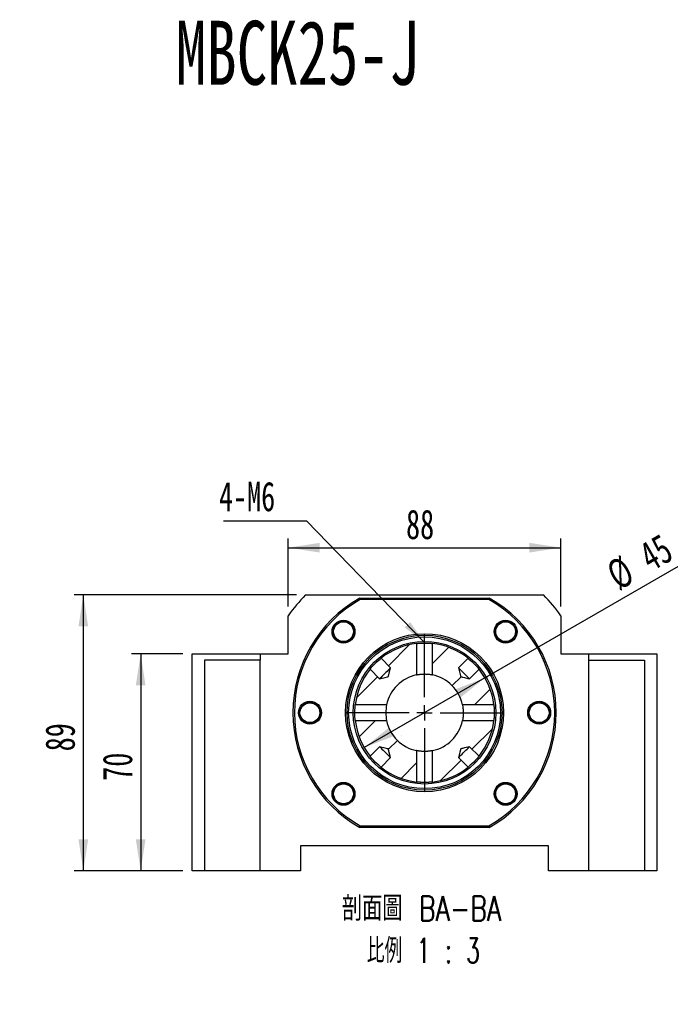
# Model space of a CAD drawing. Header units: millimetres. Extents: x 25 to 292, y -2 to 204.
# Tile 3 of 5: x 108 to 178, y 94 to 200. Entities that reach past the tile are written whole.
import ezdxf

# ---------------------------------------------------------------- set-up
doc = ezdxf.new("R2010")
doc.units = ezdxf.units.MM
doc.layers.add('圖層0', color=7, linetype='Continuous')
doc.styles.add('SLDTEXTSTYLE0', font='TXT', dxfattribs={"width": 0.7})
doc.styles.add('SLDTEXTSTYLE3', font='TXT', dxfattribs={"width": 0.633333})
doc.styles.add('SLDTEXTSTYLE4', font='TXT', dxfattribs={"width": 0.7, "bigfont": 'bigfont'})
doc.styles.add('SLDTEXTSTYLE5', font='TXT', dxfattribs={"width": 0.75, "bigfont": 'bigfont'})
doc.styles.add('SLDTEXTSTYLE6', font='TXT', dxfattribs={"width": 0.65625, "bigfont": 'bigfont'})
doc.dimstyles.new('SLDDIMSTYLE2', dxfattribs={"dimtxt": 0.18, "dimasz": 2.5, "dimexe": 0, "dimexo": 0.0625, "dimgap": 0, "dimtad": 0, "dimtih": 1, "dimtoh": 1, "dimdec": 0, "dimrnd": 1e-09, "dimzin": 0, "dimdsep": 46, "dimtxsty": 'Standard', "dimsah": 1, "dimcen": 0.09, "dimadec": 0, "dimazin": 0, "dimtfac": 2.5, "dimtdec": 0, "dimtofl": 0, "dimtmove": 0, "dimatfit": 3, "dimfxl": 0, "dimfrac": 2, "dimtolj": 1, "dimtzin": 0, "dimarcsym": 0})
doc.dimstyles.new('SLDDIMSTYLE3', dxfattribs={"dimtxt": 3.389974, "dimasz": 2.5, "dimexe": 0, "dimexo": 0.0625, "dimgap": 0.847493, "dimtad": 1, "dimlfac": 3, "dimrnd": 1e-09, "dimzin": 12, "dimdsep": 46, "dimtxsty": 'SLDTEXTSTYLE0', "dimsah": 1, "dimcen": 0.09, "dimadec": 0, "dimazin": 3, "dimtfac": 1, "dimtofl": 0, "dimtmove": 0, "dimatfit": 3, "dimfxl": 0, "dimfrac": 2, "dimtolj": 1, "dimtzin": 12, "dimarcsym": 0})
doc.dimstyles.new('SLDDIMSTYLE4', dxfattribs={"dimtxt": 3.389974, "dimasz": 2.5, "dimexe": 0, "dimexo": 0.0625, "dimgap": 0.847493, "dimtad": 1, "dimlfac": 3, "dimrnd": 1e-09, "dimzin": 12, "dimdsep": 46, "dimtxsty": 'SLDTEXTSTYLE0', "dimsah": 1, "dimcen": 0, "dimadec": 0, "dimazin": 3, "dimtfac": 1, "dimtmove": 0, "dimatfit": 3, "dimfxl": 0, "dimfrac": 2, "dimtolj": 1, "dimtzin": 12, "dimarcsym": 0})

# ---------------------------------------------------------------- blocks, each defined once
blk = doc.blocks.new('SW_SYMBOL_HOLE_DIAM')
at = {"layer": '圖層0', "color": 0}
blk.add_line((300, 0), (700, 1000), dxfattribs=at)
blk.add_circle((500, 500), 350, dxfattribs=at)
blk = doc.blocks.new('SW_SYMBOL_HOLE_SPOT')
at = {"layer": '圖層0', "color": 0}
for p, q in [((0, 875), (0, 75)), ((1600, 75), (1600, 875)), ((0, 75), (1600, 75))]:
    blk.add_line(p, q, dxfattribs=at)
blk = doc.blocks.new('SW_NOTE_1')
at = {"layer": '圖層0', "color": 0}
blk.add_line((21.85, 0), (0, 0), dxfattribs=at)
at = {"layer": '圖層0', "color": 0, "xscale": 0.003964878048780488, "yscale": 0.003964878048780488, "zscale": 0.003964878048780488}
for name, p in [('SW_SYMBOL_HOLE_DIAM', (5.91, 5.65)), ('SW_SYMBOL_HOLE_DIAM', (7.59, 0.42)), ('SW_SYMBOL_HOLE_SPOT', (0.39, 0.42))]:
    blk.add_blockref(name, p, dxfattribs=at)
at = {"layer": '圖層0', "color": 0, "char_height": 3.175, "attachment_point": 1}
for s, insert, style in [('14\\M+18AD1\\M+190FA', (9.93, 9.35), 'SLDTEXTSTYLE4'), ('6 -', (0.39, 9.35), 'SLDTEXTSTYLE3'), ('20', (11.61, 4.12), 'SLDTEXTSTYLE0')]:
    blk.add_mtext(s, dxfattribs=dict(at, insert=insert, style=style))
blk = doc.blocks.new('_D_8')
at = {"layer": '圖層0', "color": 7}
for p, q in [((125.88, 131.32), (120.34, 131.32)), ((121.34, 131.32), (121.34, 107.99)), ((125.88, 107.99), (120.34, 107.99))]:
    blk.add_line(p, q, dxfattribs=at)
for points in [[(121.34, 131.32), (120.82, 127.93), (121.86, 127.93)], [(121.34, 107.99), (121.86, 111.38), (120.82, 111.38)]]:
    blk.add_solid(points, dxfattribs=at)
at = {"layer": '圖層0', "color": 7, "insert": (117.25, 117.67), "char_height": 3.175, "attachment_point": 1, "rotation": 90, "style": 'SLDTEXTSTYLE0'}
blk.add_mtext('70', dxfattribs=at)
blk = doc.blocks.new('_D_9')
at = {"layer": '圖層0', "color": 7}
for p, q in [((138.09, 137.66), (114.17, 137.66)), ((115.17, 137.66), (115.17, 107.99)), ((125.88, 107.99), (114.17, 107.99))]:
    blk.add_line(p, q, dxfattribs=at)
for points in [[(115.17, 137.66), (114.65, 134.27), (115.69, 134.27)], [(115.17, 107.99), (115.69, 111.38), (114.65, 111.38)]]:
    blk.add_solid(points, dxfattribs=at)
at = {"layer": '圖層0', "color": 7, "insert": (111.08, 120.84), "char_height": 3.175, "attachment_point": 1, "rotation": 90, "style": 'SLDTEXTSTYLE0'}
blk.add_mtext('89', dxfattribs=at)
blk = doc.blocks.new('_D_10')
at = {"layer": '圖層0', "color": 7}
for p, q in [((137.21, 136.42), (137.21, 143.74)), ((166.55, 136.42), (166.55, 143.74)), ((137.21, 142.74), (166.55, 142.74))]:
    blk.add_line(p, q, dxfattribs=at)
for points in [[(137.21, 142.74), (140.6, 142.22), (140.6, 143.26)], [(166.55, 142.74), (163.16, 143.26), (163.16, 142.22)]]:
    blk.add_solid(points, dxfattribs=at)
at = {"layer": '圖層0', "color": 7, "insert": (149.89, 146.84), "char_height": 3.175, "attachment_point": 1, "style": 'SLDTEXTSTYLE0'}
blk.add_mtext('88', dxfattribs=at)
blk = doc.blocks.new('_D_11')
at = {"layer": '圖層0', "color": 7}
for q in [(180.13, 141.3), (145.38, 121.24)]:
    blk.add_line((158.37, 128.74), q, dxfattribs=at)
for points in [[(158.37, 128.74), (155.18, 127.5), (155.7, 126.59)], [(145.38, 121.24), (148.58, 122.48), (148.06, 123.39)]]:
    blk.add_solid(points, dxfattribs=at)
at = {"layer": '圖層0', "color": 7, "char_height": 3.175, "attachment_point": 1, "rotation": 30, "style": 'SLDTEXTSTYLE0'}
for s, insert in [('45', (174.65, 142.85)), ('%%c', (171.17, 140.84))]:
    blk.add_mtext(s, dxfattribs=dict(at, insert=insert))
blk = doc.blocks.new('SW_NOTE_2')
at = {"layer": '圖層0', "color": 0, "char_height": 2.6458, "attachment_point": 2}
for s, insert, style in [('\\M+19655\\M+196CA\\M+19AA4 BA-BA', (10.67, 3.41), 'SLDTEXTSTYLE5'), ('\\M+194E4\\M+197E1 1 : 3', (10.88, -1.12), 'SLDTEXTSTYLE6')]:
    blk.add_mtext(s, dxfattribs=dict(at, insert=insert, style=style))
blk = doc.blocks.new('SW_NOTE_3')
at = {"layer": '圖層0', "color": 0}
blk.add_line((-8.96, 0), (0, 0), dxfattribs=at)
at = {"layer": '圖層0', "color": 0, "insert": (-9.43, 4.2), "char_height": 3.175, "attachment_point": 1, "style": 'SLDTEXTSTYLE0'}
blk.add_mtext('4-M6', dxfattribs=at)
blk = doc.blocks.new('SW_CENTERMARKSYMBOL_7')
at = {"layer": '圖層0', "color": 0}
for p, q in [((0, 1.67), (0, 8.5)), ((-1.67, 0), (-8.5, 0)), ((0, 0), (-0.83, 0)), ((0, 0), (0, 0.83)), ((0, 0), (0, -0.83)), ((0, 0), (0.83, 0)), ((1.67, 0), (8.5, 0)), ((0, -1.67), (0, -8.5))]:
    blk.add_line(p, q, dxfattribs=at)

msp = doc.modelspace()

# ---------------------------------------------------------------- hatches: boundary and pattern name
at = {"linetype": 'Continuous', "lineweight": 18}
h = msp.add_hatch(dxfattribs=at)
h.set_pattern_fill('ANSI31', style=0)
edge = h.paths.add_edge_path(flags=0)
edge.add_spline(control_points=[(148.2259, 129.821), (148.1519, 129.5241), (148.078, 129.2273), (148.0039, 128.9304), (148.0018, 128.9219), (147.9996, 128.9134), (147.9975, 128.9049), (147.9964, 128.9005), (147.9953, 128.8961), (147.9942, 128.8917), (147.9936, 128.8895), (147.993, 128.8872), (147.9924, 128.8849), (147.9921, 128.8837), (147.9918, 128.8825), (147.9914, 128.8814), (147.9912, 128.8807), (147.991, 128.8801), (147.9907, 128.8795), (147.9906, 128.8791), (147.9904, 128.8787), (147.9901, 128.8785), (147.9898, 128.8782), (147.9895, 128.8779), (147.9891, 128.8777), (147.9878, 128.8771), (147.9863, 128.8767), (147.9849, 128.8763), (147.9792, 128.8748), (147.9736, 128.8734), (147.9679, 128.872), (147.9452, 128.8663), (147.9225, 128.8606), (147.8997, 128.855), (147.8089, 128.8323), (147.718, 128.8097), (147.6272, 128.787), (147.4339, 128.7388), (147.2407, 128.6906), (147.0474, 128.6425)], knot_values=[0.00941214, 0.00941214, 0.00941214, 0.00941214, 0.0121655, 0.0121655, 0.0121655, 0.0122444, 0.0122444, 0.0122444, 0.01228522, 0.01228522, 0.01228522, 0.01230637, 0.01230637, 0.01230637, 0.01231744, 0.01231744, 0.01231744, 0.01232349, 0.01232349, 0.01232349, 0.01232712, 0.01232712, 0.01232712, 0.01233079, 0.01233079, 0.01233079, 0.01234423, 0.01234423, 0.01234423, 0.0123973, 0.0123973, 0.0123973, 0.01260956, 0.01260956, 0.01260956, 0.01345861, 0.01345861, 0.01345861, 0.01526447, 0.01526447, 0.01526447, 0.01526447], weights=[1, 1, 1, 1, 1, 1, 1, 1, 1, 1, 1, 1, 1, 1, 1, 1, 1, 1, 1, 1, 1, 1, 1, 1, 1, 1, 1, 1, 1, 1, 1, 1, 1, 1, 1, 1, 1, 1, 1, 1], degree=3, periodic=0)
edge.add_line((147.0474, 128.6425), (146.0196, 129.6703))
edge.add_arc((151.8793, 124.9891), 7.5, 141.379357, 173.49251)
edge.add_line((144.4276, 125.8391), (147.8003, 125.8391))
edge.add_arc((151.8793, 124.9891), 4.1667, 101.770942, 168.229058, ccw=False)
edge.add_line((151.0293, 129.0681), (151.0293, 132.4407))
edge.add_arc((151.8793, 124.9891), 7.5, 96.50749, 128.620643)
edge.add_line((147.1981, 130.8488), (148.2259, 129.821))
h = msp.add_hatch(dxfattribs=at)
h.set_pattern_fill('ANSI31', style=0)
edge = h.paths.add_edge_path(flags=0)
edge.add_spline(control_points=[(156.7112, 128.6425), (156.6535, 128.6569), (156.5957, 128.6713), (156.5379, 128.6857), (156.4139, 128.7166), (156.2899, 128.7475), (156.1659, 128.7784), (156.1018, 128.7944), (156.0377, 128.8104), (155.9736, 128.8264), (155.9404, 128.8346), (155.9073, 128.8429), (155.8742, 128.8512), (155.8571, 128.8554), (155.84, 128.8597), (155.8228, 128.864), (155.814, 128.8662), (155.8051, 128.8684), (155.7963, 128.8706), (155.7917, 128.8717), (155.7871, 128.8729), (155.7826, 128.8741), (155.7802, 128.8747), (155.7778, 128.8753), (155.7755, 128.8759), (155.7742, 128.8762), (155.773, 128.8765), (155.7718, 128.8769), (155.7711, 128.8771), (155.7704, 128.8773), (155.7698, 128.8776), (155.7694, 128.8778), (155.7691, 128.878), (155.7687, 128.8783), (155.7684, 128.8785), (155.7682, 128.8789), (155.768, 128.8793), (155.7674, 128.8805), (155.767, 128.8819), (155.7666, 128.8833), (155.7651, 128.8887), (155.7638, 128.8942), (155.7625, 128.8996), (155.757, 128.9214), (155.7516, 128.9433), (155.7461, 128.9651), (155.7243, 129.0523), (155.7026, 129.1396), (155.6808, 129.2268), (155.6315, 129.4249), (155.5821, 129.6229), (155.5327, 129.821)], knot_values=[0.00166203, 0.00166203, 0.00166203, 0.00166203, 0.00219775, 0.00219775, 0.00219775, 0.00334814, 0.00334814, 0.00334814, 0.00394269, 0.00394269, 0.00394269, 0.00424996, 0.00424996, 0.00424996, 0.00440877, 0.00440877, 0.00440877, 0.00449087, 0.00449087, 0.00449087, 0.00453333, 0.00453333, 0.00453333, 0.00455534, 0.00455534, 0.00455534, 0.00456684, 0.00456684, 0.00456684, 0.00457314, 0.00457314, 0.00457314, 0.00457683, 0.00457683, 0.00457683, 0.00458058, 0.00458058, 0.00458058, 0.0045935, 0.0045935, 0.0045935, 0.00464449, 0.00464449, 0.00464449, 0.00484843, 0.00484843, 0.00484843, 0.00566418, 0.00566418, 0.00566418, 0.00751587, 0.00751587, 0.00751587, 0.00751587], weights=[1, 1, 1, 1, 1, 1, 1, 1, 1, 1, 1, 1, 1, 1, 1, 1, 1, 1, 1, 1, 1, 1, 1, 1, 1, 1, 1, 1, 1, 1, 1, 1, 1, 1, 1, 1, 1, 1, 1, 1, 1, 1, 1, 1, 1, 1, 1, 1, 1, 1, 1, 1], degree=3, periodic=0)
edge.add_line((155.5327, 129.821), (156.5605, 130.8488))
edge.add_arc((151.8793, 124.9891), 7.5, 51.379357, 83.49251)
edge.add_line((152.7293, 132.4407), (152.7293, 129.0681))
edge.add_arc((151.8793, 124.9891), 4.1667, 11.770942, 78.229058, ccw=False)
edge.add_line((155.9584, 125.8391), (159.331, 125.8391))
edge.add_arc((151.8793, 124.9891), 7.5, 6.50749, 38.620643)
edge.add_line((157.739, 129.6703), (156.7112, 128.6425))
h = msp.add_hatch(dxfattribs=at)
h.set_pattern_fill('ANSI31', style=0)
edge = h.paths.add_edge_path(flags=0)
edge.add_line((148.2259, 120.1572), (147.1981, 119.1293))
edge.add_arc((151.8793, 124.9891), 7.5, 231.379357, 263.49251)
edge.add_line((151.0293, 117.5374), (151.0293, 120.91))
edge.add_arc((151.8793, 124.9891), 4.1667, 191.770942, 258.229058, ccw=False)
edge.add_line((147.8003, 124.1391), (144.4276, 124.1391))
edge.add_arc((151.8793, 124.9891), 7.5, 186.50749, 218.620643)
edge.add_line((146.0196, 120.3079), (147.0474, 121.3357))
edge.add_spline(control_points=[(147.0474, 121.3357), (147.2455, 121.2863), (147.4435, 121.2369), (147.6416, 121.1875), (147.7288, 121.1658), (147.8161, 121.144), (147.9033, 121.1223), (147.9251, 121.1168), (147.9469, 121.1114), (147.9687, 121.1059), (147.9742, 121.1046), (147.9797, 121.1032), (147.9851, 121.1017), (147.9865, 121.1014), (147.9879, 121.101), (147.9891, 121.1004), (147.9895, 121.1002), (147.9898, 121.0999), (147.9901, 121.0996), (147.9904, 121.0993), (147.9906, 121.099), (147.9908, 121.0986), (147.9911, 121.098), (147.9913, 121.0973), (147.9915, 121.0966), (147.9918, 121.0954), (147.9922, 121.0942), (147.9925, 121.0929), (147.9931, 121.0906), (147.9937, 121.0882), (147.9943, 121.0858), (147.9955, 121.0813), (147.9966, 121.0767), (147.9978, 121.0721), (148, 121.0633), (148.0022, 121.0544), (148.0044, 121.0456), (148.0087, 121.0284), (148.013, 121.0113), (148.0172, 120.9942), (148.0255, 120.9611), (148.0338, 120.9279), (148.042, 120.8948), (148.058, 120.8307), (148.074, 120.7666), (148.09, 120.7025), (148.1209, 120.5785), (148.1518, 120.4545), (148.1827, 120.3304), (148.1971, 120.2727), (148.2115, 120.2149), (148.2259, 120.1572)], knot_values=[0.01040016, 0.01040016, 0.01040016, 0.01040016, 0.01223717, 0.01223717, 0.01223717, 0.01304646, 0.01304646, 0.01304646, 0.01324878, 0.01324878, 0.01324878, 0.01329937, 0.01329937, 0.01329937, 0.01331218, 0.01331218, 0.01331218, 0.01331591, 0.01331591, 0.01331591, 0.01331957, 0.01331957, 0.01331957, 0.01332582, 0.01332582, 0.01332582, 0.01333723, 0.01333723, 0.01333723, 0.01335906, 0.01335906, 0.01335906, 0.01340118, 0.01340118, 0.01340118, 0.01348263, 0.01348263, 0.01348263, 0.01364018, 0.01364018, 0.01364018, 0.01394502, 0.01394502, 0.01394502, 0.01453485, 0.01453485, 0.01453485, 0.01567613, 0.01567613, 0.01567613, 0.0162076, 0.0162076, 0.0162076, 0.0162076], weights=[1, 1, 1, 1, 1, 1, 1, 1, 1, 1, 1, 1, 1, 1, 1, 1, 1, 1, 1, 1, 1, 1, 1, 1, 1, 1, 1, 1, 1, 1, 1, 1, 1, 1, 1, 1, 1, 1, 1, 1, 1, 1, 1, 1, 1, 1, 1, 1, 1, 1, 1, 1], degree=3, periodic=0)
h = msp.add_hatch(dxfattribs=at)
h.set_pattern_fill('ANSI31', style=0)
edge = h.paths.add_edge_path(flags=0)
edge.add_line((156.5605, 119.1293), (155.5327, 120.1572))
edge.add_spline(control_points=[(155.5327, 120.1572), (155.5821, 120.3552), (155.6315, 120.5533), (155.6808, 120.7513), (155.7026, 120.8386), (155.7243, 120.9258), (155.7461, 121.0131), (155.7516, 121.0349), (155.757, 121.0567), (155.7625, 121.0785), (155.7638, 121.0839), (155.7651, 121.0894), (155.7666, 121.0948), (155.767, 121.0962), (155.7674, 121.0976), (155.768, 121.0989), (155.7682, 121.0992), (155.7684, 121.0996), (155.7687, 121.0999), (155.7691, 121.1001), (155.7694, 121.1003), (155.7698, 121.1005), (155.7704, 121.1008), (155.7711, 121.101), (155.7718, 121.1012), (155.773, 121.1016), (155.7742, 121.1019), (155.7755, 121.1023), (155.7778, 121.1029), (155.7802, 121.1035), (155.7826, 121.1041), (155.7871, 121.1052), (155.7917, 121.1064), (155.7963, 121.1075), (155.8051, 121.1097), (155.814, 121.112), (155.8228, 121.1142), (155.84, 121.1184), (155.8571, 121.1227), (155.8742, 121.127), (155.9073, 121.1352), (155.9404, 121.1435), (155.9736, 121.1518), (156.0377, 121.1677), (156.1018, 121.1837), (156.1659, 121.1997), (156.2899, 121.2306), (156.4139, 121.2616), (156.5379, 121.2925), (156.5957, 121.3069), (156.6535, 121.3213), (156.7112, 121.3357)], knot_values=[0.01040016, 0.01040016, 0.01040016, 0.01040016, 0.01223717, 0.01223717, 0.01223717, 0.01304646, 0.01304646, 0.01304646, 0.01324878, 0.01324878, 0.01324878, 0.01329937, 0.01329937, 0.01329937, 0.01331218, 0.01331218, 0.01331218, 0.01331591, 0.01331591, 0.01331591, 0.01331957, 0.01331957, 0.01331957, 0.01332582, 0.01332582, 0.01332582, 0.01333723, 0.01333723, 0.01333723, 0.01335906, 0.01335906, 0.01335906, 0.01340118, 0.01340118, 0.01340118, 0.01348263, 0.01348263, 0.01348263, 0.01364018, 0.01364018, 0.01364018, 0.01394502, 0.01394502, 0.01394502, 0.01453485, 0.01453485, 0.01453485, 0.01567613, 0.01567613, 0.01567613, 0.0162076, 0.0162076, 0.0162076, 0.0162076], weights=[1, 1, 1, 1, 1, 1, 1, 1, 1, 1, 1, 1, 1, 1, 1, 1, 1, 1, 1, 1, 1, 1, 1, 1, 1, 1, 1, 1, 1, 1, 1, 1, 1, 1, 1, 1, 1, 1, 1, 1, 1, 1, 1, 1, 1, 1, 1, 1, 1, 1, 1, 1], degree=3, periodic=0)
edge.add_line((156.7112, 121.3357), (157.739, 120.3079))
edge.add_arc((151.8793, 124.9891), 7.5, 321.379357, 353.49251)
edge.add_line((159.331, 124.1391), (155.9584, 124.1391))
edge.add_arc((151.8793, 124.9891), 4.1667, 281.770942, 348.229058, ccw=False)
edge.add_line((152.7293, 120.91), (152.7293, 117.5374))
edge.add_arc((151.8793, 124.9891), 7.5, 276.50749, 308.620643)

# ---------------------------------------------------------------- linework, layer by layer
at = {"color": 7, "linetype": 'Continuous', "lineweight": 25}
for p, q in [((139.0904, 137.6557), (164.6682, 137.6557)), ((144.9091, 137.3224), (144.9531, 137.1557)), ((144.9091, 137.3224), (158.8495, 137.3224)), ((158.8055, 137.1557), (144.9531, 137.1557)), ((158.8055, 137.1557), (158.8495, 137.3224)), ((137.2127, 131.3224), (137.2127, 135.4241)), ((166.546, 135.4241), (166.546, 131.3224)), ((151.0293, 132.4407), (151.0293, 129.0681)), ((152.7293, 129.0681), (152.7293, 132.4407)), ((126.8793, 107.9891), (126.8793, 131.3224)), ((126.8793, 131.3224), (134.2127, 131.3224)), ((128.2127, 130.6557), (128.2127, 107.9891)), ((134.2127, 130.6557), (128.2127, 130.6557)), ((134.2127, 131.3224), (134.2127, 130.6557)), ((134.2127, 131.3224), (137.2127, 131.3224)), ((134.2127, 107.9891), (134.2127, 130.6557)), ((148.2259, 129.821), (147.1981, 130.8488)), ((156.5605, 130.8488), (155.5327, 129.821)), ((166.546, 131.3224), (169.546, 131.3224)), ((169.546, 131.3224), (176.8793, 131.3224)), ((169.546, 130.6557), (169.546, 131.3224)), ((169.546, 107.9891), (169.546, 130.6557)), ((169.546, 130.6557), (175.546, 130.6557)), ((175.546, 130.6557), (175.546, 107.9891)), ((176.8793, 131.3224), (176.8793, 107.9891)), ((146.0196, 129.6703), (147.0474, 128.6425)), ((156.7112, 128.6425), (157.739, 129.6703)), ((147.8003, 125.8391), (144.4276, 125.8391)), ((159.331, 125.8391), (155.9584, 125.8391)), ((144.4276, 124.1391), (147.8003, 124.1391)), ((155.9584, 124.1391), (159.331, 124.1391)), ((147.0474, 121.3357), (146.0196, 120.3079)), ((151.0293, 120.91), (151.0293, 117.5374)), ((152.7293, 117.5374), (152.7293, 120.91)), ((157.739, 120.3079), (156.7112, 121.3357)), ((147.1981, 119.1294), (148.2259, 120.1572)), ((155.5327, 120.1572), (156.5605, 119.1294)), ((144.9091, 112.6557), (144.9531, 112.8224)), ((158.8495, 112.6557), (144.9091, 112.6557)), ((144.9531, 112.8224), (158.8055, 112.8224)), ((158.8055, 112.8224), (158.8495, 112.6557)), ((165.2127, 110.6557), (138.546, 110.6557)), ((138.546, 110.6557), (138.546, 107.9891)), ((165.2127, 107.9891), (165.2127, 110.6557)), ((128.2127, 107.9891), (126.8793, 107.9891)), ((134.2127, 107.9891), (128.2127, 107.9891)), ((138.546, 107.9891), (134.2127, 107.9891)), ((169.546, 107.9891), (165.2127, 107.9891)), ((175.546, 107.9891), (169.546, 107.9891)), ((176.8793, 107.9891), (175.546, 107.9891))]:
    msp.add_line(p, q, dxfattribs=at)
at = {"color": 7, "linetype": 'Continuous', "lineweight": 25, "flags": 128}
for points in [[(146.0196, 129.6703), (146.0328, 129.6868), (146.1003, 129.7696), (146.2209, 129.9116), (146.3851, 130.0943), (146.5766, 130.293), (146.7743, 130.4835), (146.9556, 130.6465), (147.0982, 130.7676), (147.1818, 130.8357), (147.1981, 130.8488), (147.1981, 130.8488)], [(156.5605, 130.8488), (156.577, 130.8356), (156.6599, 130.768), (156.8019, 130.6475), (156.9845, 130.4833), (157.1832, 130.2917), (157.3737, 130.0941), (157.5368, 129.9128), (157.6578, 129.7702), (157.726, 129.6866), (157.739, 129.6703), (157.739, 129.6703)], [(148.2259, 129.821), (148.2091, 129.8041), (148.1588, 129.7539), (148.0782, 129.6732), (147.9718, 129.5668), (147.8459, 129.4409), (147.7078, 129.3028), (147.5656, 129.1606), (147.4275, 129.0225), (147.3016, 128.8966), (147.1952, 128.7902), (147.1145, 128.7096), (147.0643, 128.6593), (147.0474, 128.6425)], [(147.0474, 128.6425), (147.6272, 128.787), (147.8997, 128.855), (147.9679, 128.872), (147.9849, 128.8763), (147.9891, 128.8777), (147.9901, 128.8785), (147.9907, 128.8795), (147.9914, 128.8814), (147.9924, 128.8849), (147.9942, 128.8917), (147.9975, 128.9049), (148.0039, 128.9304), (148.2259, 129.821)], [(156.7112, 128.6425), (156.6943, 128.6593), (156.6441, 128.7096), (156.5635, 128.7902), (156.4571, 128.8966), (156.3312, 129.0225), (156.1931, 129.1606), (156.0508, 129.3028), (155.9127, 129.4409), (155.7868, 129.5668), (155.6805, 129.6732), (155.5998, 129.7539), (155.5496, 129.8041), (155.5327, 129.821)], [(155.5327, 129.821), (155.6808, 129.2268), (155.7461, 128.9651), (155.7625, 128.8996), (155.7666, 128.8833), (155.768, 128.8793), (155.7687, 128.8783), (155.7698, 128.8776), (155.7718, 128.8769), (155.7755, 128.8759), (155.7826, 128.8741), (155.7963, 128.8706), (155.8228, 128.864), (155.8742, 128.8512), (155.9736, 128.8264), (156.1659, 128.7784), (156.5379, 128.6857), (156.7112, 128.6425)], [(144.4276, 124.1391), (144.4276, 124.1391), (144.4224, 124.1867), (144.4089, 124.3236), (144.393, 124.5358), (144.3817, 124.8), (144.3793, 124.9891), (144.3846, 125.2694), (144.398, 125.5181), (144.4139, 125.7083), (144.4253, 125.8178), (144.4276, 125.8391)], [(147.0474, 121.3357), (147.0643, 121.3188), (147.1145, 121.2686), (147.1952, 121.1879), (147.3016, 121.0815), (147.4275, 120.9556), (147.5656, 120.8175), (147.7078, 120.6753), (147.8459, 120.5372), (147.9718, 120.4113), (148.0782, 120.3049), (148.1588, 120.2243), (148.2091, 120.174), (148.2259, 120.1572)], [(148.2259, 120.1572), (148.1827, 120.3304), (148.09, 120.7025), (148.042, 120.8948), (148.0172, 120.9942), (148.0044, 121.0456), (147.9978, 121.0721), (147.9943, 121.0858), (147.9925, 121.0929), (147.9915, 121.0966), (147.9908, 121.0986), (147.9901, 121.0996), (147.9891, 121.1004), (147.9851, 121.1017), (147.9687, 121.1059), (147.9033, 121.1223), (147.6416, 121.1875), (147.0474, 121.3357)], [(155.5327, 120.1572), (155.5496, 120.174), (155.5998, 120.2243), (155.6805, 120.3049), (155.7868, 120.4113), (155.9127, 120.5372), (156.0508, 120.6753), (156.1931, 120.8175), (156.3312, 120.9556), (156.4571, 121.0815), (156.5635, 121.1879), (156.6441, 121.2686), (156.6943, 121.3188), (156.7112, 121.3357)], [(156.7112, 121.3357), (156.5379, 121.2925), (156.1659, 121.1997), (155.9736, 121.1518), (155.8742, 121.127), (155.8228, 121.1142), (155.7963, 121.1075), (155.7826, 121.1041), (155.7755, 121.1023), (155.7718, 121.1012), (155.7698, 121.1005), (155.7687, 121.0999), (155.768, 121.0989), (155.7666, 121.0948), (155.7625, 121.0785), (155.7461, 121.0131), (155.6808, 120.7513), (155.5327, 120.1572)], [(147.1981, 119.1294), (147.1816, 119.1426), (147.0988, 119.2101), (146.9567, 119.3306), (146.7741, 119.4948), (146.5754, 119.6864), (146.3849, 119.884), (146.2219, 120.0653), (146.1008, 120.2079), (146.0327, 120.2916), (146.0196, 120.3079), (146.0196, 120.3079)], [(157.739, 120.3079), (157.7258, 120.2914), (157.6583, 120.2085), (157.5378, 120.0665), (157.3736, 119.8839), (157.182, 119.6851), (156.9844, 119.4947), (156.8031, 119.3316), (156.6604, 119.2106), (156.5768, 119.1424), (156.5605, 119.1293), (156.5605, 119.1294)]]:
    msp.add_lwpolyline(points, dxfattribs=at)
at = {"color": 7, "linetype": 'Continuous', "lineweight": 25}
for centre, radius in [((143.1583, 133.7101), 1.2333), ((143.1583, 133.7101), 1.1333), ((143.1583, 133.7101), 1.0667), ((160.6003, 133.7101), 1.2333), ((160.6003, 133.7101), 1.1333), ((160.6003, 133.7101), 1.0667), ((151.8793, 124.9891), 8.5), ((151.8793, 124.9891), 8.3333), ((151.8793, 124.9891), 8.1667), ((151.8793, 124.9891), 7.6667), ((139.546, 124.9891), 1.2333), ((139.546, 124.9891), 1.1333), ((139.546, 124.9891), 1.0667), ((164.2127, 124.9891), 1.2333), ((164.2127, 124.9891), 1.1333), ((164.2127, 124.9891), 1.0667), ((143.1583, 116.2681), 1.2333), ((143.1583, 116.2681), 1.1333), ((143.1583, 116.2681), 1.0667), ((160.6003, 116.2681), 1.2333), ((160.6003, 116.2681), 1.1333), ((160.6003, 116.2681), 1.0667)]:
    msp.add_circle(centre, radius, dxfattribs=at)
for radius, start, end in [(18, 135.275087, 144.569055), (14.1667, 119.472932, 240.527068), (14, 119.651845, 240.348155), (14, 299.651845, 60.348155), (14.1667, 299.472932, 60.527068), (18, 35.430945, 44.724913), (7.5, 96.50749, 128.620643), (7.5, 51.379357, 83.49251), (7.5, 141.379357, 173.49251), (7.5, 6.50749, 38.620643), (4.1667, 101.770942, 168.229058), (4.1667, 11.770942, 78.229058), (4.1667, 168.229033, 191.770967), (7.5, 186.50749, 218.620643), (4.1667, 191.770942, 258.229058), (4.1667, 281.770942, 348.229058), (7.5, 321.379357, 353.49251), (7.5, 231.379357, 263.49251), (7.5, 276.50749, 308.620643)]:
    msp.add_arc((151.8793, 124.9891), radius, start, end, dxfattribs=at)
for points, knots in [([(143.2334, 134.8153), (143.1634, 134.8163), (143.032, 134.818), (142.8426, 134.7769), (142.6703, 134.7104), (142.5116, 134.6157), (142.3705, 134.4962), (142.2113, 134.3071), (142.0898, 134.0645), (142.0633, 133.8632), (142.0531, 133.7851)], [0, 0, 0, 0, 0.12050834, 0.22645443, 0.33240035, 0.43834604, 0.54429226, 0.65023829, 0.86443852, 1, 1, 1, 1]), ([(144.1653, 134.2566), (144.1521, 134.2811), (144.1083, 134.3621), (144.003, 134.482), (143.8569, 134.6089), (143.6895, 134.7081), (143.5269, 134.7706), (143.3729, 134.8061), (143.2801, 134.8122), (143.2334, 134.8153)], [0, 0, 0, 0, 0.07354199, 0.24306069, 0.41771358, 0.58376413, 0.75463062, 0.87633248, 1, 1, 1, 1]), ([(160.5699, 134.8554), (160.5421, 134.8547), (160.45, 134.8524), (160.2954, 134.8129), (160.1161, 134.7403), (159.9517, 134.6361), (159.8223, 134.5195), (159.7208, 134.3983), (159.6733, 134.3185), (159.6493, 134.2782)], [0, 0, 0, 0, 0.073541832, 0.243060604, 0.417713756, 0.583764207, 0.754630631, 0.876332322, 1, 1, 1, 1]), ([(142.0531, 133.7851), (142.0507, 133.8455), (142.0466, 133.9496), (142.0685, 134.0515), (142.0777, 134.0944)], [0, 0, 0, 0, 0.57948333, 1, 1, 1, 1]), ([(159.6493, 134.2782), (159.6167, 134.2163), (159.5555, 134.0999), (159.5063, 133.9125), (159.4874, 133.7288), (159.4998, 133.5444), (159.5424, 133.3644), (159.6387, 133.1368), (159.7998, 132.9185), (159.9672, 132.8036), (160.0321, 132.759)], [0, 0, 0, 0, 0.12050847, 0.22645428, 0.33240015, 0.4383462, 0.54429203, 0.65023801, 0.86443867, 1, 1, 1, 1]), ([(151.0293, 132.4407), (151.0304, 132.4409), (151.0346, 132.4413), (151.0995, 132.4487), (151.2661, 132.4649), (151.5029, 132.4812), (151.7823, 132.4903), (152.0721, 132.4884), (152.3396, 132.4763), (152.556, 132.4592), (152.6968, 132.4446), (152.7295, 132.4407), (152.7293, 132.4407), (152.7293, 132.4407)], [0, 0, 0, 0, 0.03667282, 0.1431754, 0.2499269, 0.35728095, 0.46465573, 0.57143888, 0.67794199, 0.78490269, 0.89235892, 0.99956925, 1, 1, 1, 1]), ([(160.0321, 132.759), (159.9773, 132.7843), (159.8826, 132.8279), (159.8017, 132.8936), (159.7677, 132.9213)], [0, 0, 0, 0, 0.579483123, 1, 1, 1, 1]), ([(151.0293, 129.0681), (151.0302, 129.0683), (151.0326, 129.0688), (151.0568, 129.0738), (151.105, 129.0833), (151.1754, 129.0961), (151.2648, 129.1106), (151.3729, 129.1254), (151.4952, 129.1387), (151.63, 129.149), (151.7702, 129.1551), (151.914, 129.1564), (152.0543, 129.1528), (152.1903, 129.1448), (152.3166, 129.1333), (152.4323, 129.1194), (152.5327, 129.1045), (152.616, 129.0903), (152.6781, 129.0786), (152.7177, 129.0706), (152.729, 129.0682), (152.7293, 129.0681), (152.7293, 129.0681)], [0, 0, 0, 0, 0.03434964, 0.0860446, 0.13921991, 0.19129872, 0.24483322, 0.29786864, 0.35243401, 0.40552398, 0.46020703, 0.51238099, 0.56609782, 0.61781446, 0.67099472, 0.72337708, 0.77723098, 0.83041703, 0.88515877, 0.93803334, 0.99249836, 1, 1, 1, 1]), ([(164.1823, 126.1344), (164.1544, 126.1337), (164.0624, 126.1314), (163.9077, 126.0919), (163.7284, 126.0193), (163.564, 125.9151), (163.4346, 125.7985), (163.3331, 125.6774), (163.2856, 125.5975), (163.2616, 125.5572)], [0, 0, 0, 0, 0.07354235, 0.24306097, 0.41771407, 0.58376398, 0.75463069, 0.87633232, 1, 1, 1, 1]), ([(140.1142, 125.9401), (140.169, 125.9148), (140.2637, 125.8712), (140.3446, 125.8055), (140.3786, 125.7778)], [0, 0, 0, 0, 0.57948337, 1, 1, 1, 1]), ([(140.497, 124.4209), (140.5296, 124.4828), (140.5908, 124.5992), (140.64, 124.7866), (140.6588, 124.9703), (140.6465, 125.1548), (140.6039, 125.3347), (140.5076, 125.5623), (140.3465, 125.7806), (140.1791, 125.8955), (140.1142, 125.9401)], [0, 0, 0, 0, 0.12050829, 0.22645431, 0.33240029, 0.43834624, 0.54429222, 0.65023823, 0.86443895, 1, 1, 1, 1]), ([(155.9584, 125.8391), (155.9586, 125.8381), (155.9594, 125.8342), (155.9722, 125.7726), (156.001, 125.6108), (156.0306, 125.3775), (156.0479, 125.0993), (156.0453, 124.8106), (156.0246, 124.544), (155.9942, 124.3251), (155.9668, 124.1786), (155.9585, 124.1397), (155.9584, 124.1391), (155.9584, 124.1391)], [0, 0, 0, 0, 0.03446697, 0.13932698, 0.24493852, 0.35252409, 0.46026668, 0.56613428, 0.67102533, 0.77725769, 0.88516472, 0.99247274, 1, 1, 1, 1]), ([(159.331, 125.8391), (159.3311, 125.838), (159.3316, 125.8337), (159.339, 125.7689), (159.3551, 125.6023), (159.3714, 125.3655), (159.3806, 125.086), (159.3786, 124.7963), (159.3665, 124.5288), (159.3495, 124.3124), (159.3348, 124.1715), (159.331, 124.1389), (159.331, 124.1391), (159.331, 124.1391)], [0, 0, 0, 0, 0.03667282, 0.1431754, 0.2499269, 0.35728095, 0.46465573, 0.57143888, 0.67794199, 0.78490269, 0.89235892, 0.99956925, 1, 1, 1, 1]), ([(163.2616, 125.5572), (163.2291, 125.4953), (163.1679, 125.379), (163.1187, 125.1915), (163.0998, 125.0078), (163.1122, 124.8234), (163.1547, 124.6434), (163.2511, 124.4158), (163.4121, 124.1975), (163.5796, 124.0826), (163.6445, 124.0381)], [0, 0, 0, 0, 0.12050829, 0.22645431, 0.33240029, 0.43834624, 0.54429222, 0.65023823, 0.86443895, 1, 1, 1, 1]), ([(139.5764, 123.8437), (139.6042, 123.8444), (139.6963, 123.8467), (139.8509, 123.8862), (140.0302, 123.9588), (140.1946, 124.063), (140.324, 124.1796), (140.4255, 124.3008), (140.473, 124.3806), (140.497, 124.4209)], [0, 0, 0, 0, 0.07354235, 0.24306097, 0.41771407, 0.58376398, 0.75463069, 0.87633232, 1, 1, 1, 1]), ([(163.6445, 124.0381), (163.5896, 124.0633), (163.4949, 124.1069), (163.414, 124.1726), (163.38, 124.2003)], [0, 0, 0, 0, 0.57948337, 1, 1, 1, 1]), ([(152.7293, 120.91), (152.7293, 120.91), (152.7291, 120.91), (152.7256, 120.9092), (152.7119, 120.9064), (152.6868, 120.9013), (152.6508, 120.8944), (152.6076, 120.8864), (152.5543, 120.8772), (152.4916, 120.8675), (152.4227, 120.8577), (152.3453, 120.8482), (152.2616, 120.8398), (152.1741, 120.8324), (152.0817, 120.8268), (151.9872, 120.8236), (151.8924, 120.822), (151.7974, 120.8227), (151.7043, 120.8259), (151.6133, 120.8305), (151.5258, 120.8371), (151.4434, 120.8451), (151.3645, 120.854), (151.2922, 120.8637), (151.2282, 120.8735), (151.1698, 120.8831), (151.1209, 120.8919), (151.0832, 120.8991), (151.0531, 120.9051), (151.0348, 120.9089), (151.0295, 120.91), (151.0294, 120.91), (151.0293, 120.91)], [0, 0, 0, 0, 0.00719796, 0.03434338, 0.06011317, 0.11251867, 0.13921392, 0.16517685, 0.21795362, 0.24482662, 0.27126461, 0.32503157, 0.35242835, 0.37889084, 0.43274334, 0.46020413, 0.48621068, 0.53912479, 0.56609678, 0.59187731, 0.64429786, 0.67099357, 0.6971072, 0.75019515, 0.77722949, 0.8037427, 0.85767162, 0.88515903, 0.91151359, 0.9651495, 0.99250163, 1, 1, 1, 1]), ([(143.7265, 117.2191), (143.7814, 117.1938), (143.8761, 117.1503), (143.957, 117.0845), (143.991, 117.0569)], [0, 0, 0, 0, 0.579483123, 1, 1, 1, 1]), ([(144.1093, 115.6999), (144.1419, 115.7618), (144.2031, 115.8782), (144.2523, 116.0657), (144.2712, 116.2493), (144.2588, 116.4338), (144.2163, 116.6138), (144.1199, 116.8414), (143.9589, 117.0596), (143.7914, 117.1745), (143.7265, 117.2191)], [0, 0, 0, 0, 0.12050847, 0.22645428, 0.33240015, 0.4383462, 0.54429203, 0.65023801, 0.86443867, 1, 1, 1, 1]), ([(152.7293, 117.5374), (152.7293, 117.5374), (152.729, 117.5374), (152.725, 117.5369), (152.7104, 117.5353), (152.6841, 117.5323), (152.6466, 117.5284), (152.6019, 117.5239), (152.5468, 117.5187), (152.4825, 117.5133), (152.4124, 117.5079), (152.3342, 117.5027), (152.2498, 117.4981), (152.162, 117.4942), (152.0696, 117.4912), (151.975, 117.4896), (151.8798, 117.4888), (151.7843, 117.4894), (151.6906, 117.4913), (151.5989, 117.4941), (151.5107, 117.4979), (151.4281, 117.5026), (151.3496, 117.5076), (151.278, 117.5131), (151.2153, 117.5185), (151.1587, 117.5237), (151.1119, 117.5284), (151.0764, 117.5322), (151.0486, 117.5352), (151.0324, 117.537), (151.0293, 117.5374), (151.0293, 117.5374), (151.0293, 117.5374)], [0, 0, 0, 0, 0.00929021, 0.0365428, 0.06271358, 0.11593929, 0.14305785, 0.1692923, 0.222641, 0.24981905, 0.27619814, 0.32984989, 0.35718784, 0.38356745, 0.4372318, 0.46458236, 0.49081822, 0.54418625, 0.57138256, 0.59755398, 0.65077971, 0.67789653, 0.70418145, 0.75763497, 0.78486783, 0.81127083, 0.86497259, 0.89234079, 0.91867879, 0.97226105, 0.99957091, 1, 1, 1, 1]), ([(143.1887, 115.1227), (143.2166, 115.1234), (143.3086, 115.1257), (143.4633, 115.1652), (143.6426, 115.2379), (143.807, 115.342), (143.9363, 115.4586), (144.0379, 115.5798), (144.0854, 115.6597), (144.1093, 115.6999)], [0, 0, 0, 0, 0.073541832, 0.243060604, 0.417713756, 0.583764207, 0.754630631, 0.876332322, 1, 1, 1, 1]), ([(159.4329, 116.2872), (159.4325, 116.2593), (159.4312, 116.1639), (159.4646, 116.0058), (159.5312, 115.8184), (159.6287, 115.6478), (159.7545, 115.4955), (159.902, 115.3694), (160.0691, 115.27), (160.2318, 115.2076), (160.3858, 115.1721), (160.4785, 115.1659), (160.5252, 115.1628)], [0, 0, 0, 0, 0.04840344, 0.16513447, 0.27718144, 0.39250243, 0.50365933, 0.61818282, 0.72706558, 0.83910625, 0.91890866, 1, 1, 1, 1]), ([(160.5252, 115.1628), (160.5952, 115.1619), (160.7267, 115.1601), (160.916, 115.2013), (161.0883, 115.2678), (161.2471, 115.3624), (161.3882, 115.482), (161.5473, 115.6711), (161.6688, 115.9136), (161.6953, 116.115), (161.7056, 116.193)], [0, 0, 0, 0, 0.12050834, 0.22645443, 0.33240035, 0.43834604, 0.54429226, 0.65023829, 0.86443852, 1, 1, 1, 1]), ([(161.7056, 116.193), (161.7079, 116.1326), (161.712, 116.0285), (161.6901, 115.9266), (161.6809, 115.8837)], [0, 0, 0, 0, 0.57948333, 1, 1, 1, 1])]:
    msp.add_open_spline(points, degree=3, knots=knots, dxfattribs=at)

# ---------------------------------------------------------------- block references
at = {"layer": '圖層0', "color": 7}
for name, p in [('SW_NOTE_3', (139.1964, 145.6388)), ('SW_CENTERMARKSYMBOL_7', (151.8793, 124.9891)), ('SW_NOTE_1', (81.1496, 94.2648))]:
    msp.add_blockref(name, p, dxfattribs=at)
at = {"layer": '圖層0'}
msp.add_blockref('SW_NOTE_2', (140.8795, 101.8463), dxfattribs=at)

# ---------------------------------------------------------------- texts
at = {"layer": '圖層0', "color": 7, "insert": (125.1199, 199.4116), "char_height": 6.87917, "attachment_point": 1, "style": 'SLDTEXTSTYLE0'}
msp.add_mtext('MBCK25-J', dxfattribs=at)

# ---------------------------------------------------------------- dimensions: what is measured, and where the dimension line sits
at = {"layer": '圖層0', "color": 7}
dim = msp.add_linear_dim(base=(166.546, 142.7428), p1=(137.2127, 135.4241), p2=(166.546, 135.4241), dimstyle='SLDDIMSTYLE3', dxfattribs=at)
dim.commit()
dim.dimension.update_dxf_attribs({"geometry": '_D_10', "text_midpoint": (151.8793, 142.7428), "dimtype": 160})
dim = msp.add_diameter_dim_2p(p1=(158.3745, 128.7391), p2=(145.3841, 121.2391), dimstyle='SLDDIMSTYLE4', dxfattribs=at)
dim.commit()
dim.dimension.update_dxf_attribs({"geometry": '_D_11', "text_midpoint": (176.7683, 139.3587), "dimtype": 163})
for base, p1, picture, middle in [((115.1692, 107.9891), (139.0904, 137.6557), '_D_9', (115.1692, 122.8224)), ((121.3411, 107.9891), (126.8793, 131.3224), '_D_8', (121.3411, 119.6557))]:
    dim = msp.add_linear_dim(base=base, p1=p1, p2=(126.8793, 107.9891), angle=90, dimstyle='SLDDIMSTYLE3', dxfattribs=at)
    dim.commit()
    dim.dimension.update_dxf_attribs({"geometry": picture, "text_midpoint": middle, "dimtype": 160})

# ---------------------------------------------------------------- leaders
msp.add_leader([(151.7727, 132.655), (139.1964, 145.6388)], dimstyle='SLDDIMSTYLE2', dxfattribs=at)

doc.saveas('drawing.dxf')
